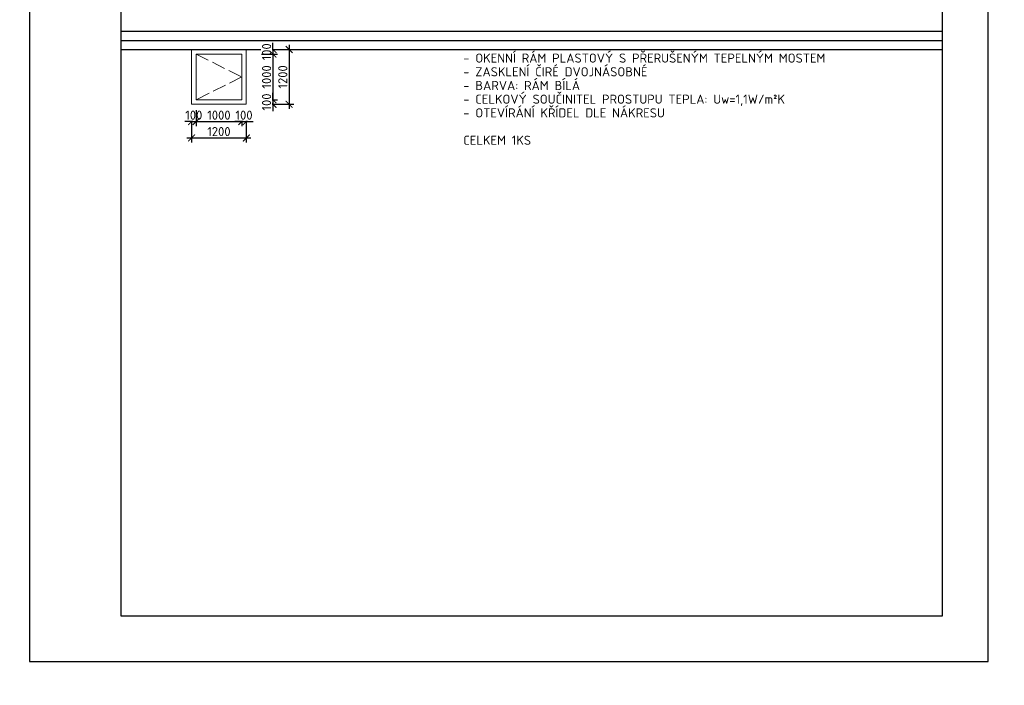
# Model space of a CAD drawing. Header units: millimetres. Extents: x -15250 to 1651995, y -140807 to 78716.
# Tile 39 of 45: x 214736 to 236304, y -40603 to -26018. Entities that reach past the tile are written whole.
import ezdxf

# ---------------------------------------------------------------- set-up
doc = ezdxf.new("R2010")
doc.units = ezdxf.units.MM
doc.header["$LTSCALE"] = 100
doc.header["$PDMODE"] = 3
doc.header["$PDSIZE"] = 150
doc.linetypes.add('0101aČÁRKOVANÁ', pattern=[4, 3, -1])
doc.layers.get('Defpoints').update_dxf_attribs({"lineweight": 9})
doc.layers.add('000-netisk', color=8, linetype='Continuous', plot=False)
for name, color, linetype, lineweight in [('010-kota', 3, 'Continuous', 9), ('010-okno', 10, 'Continuous', 15), ('010-otevirani', 11, '0101aČÁRKOVANÁ', 9), ('010-popis', 16, 'Continuous', 9), ('030-PBR popis', 12, 'Continuous', 9)]:
    doc.layers.add(name, color=color, linetype=linetype, lineweight=lineweight)
doc.styles.add('ISOCPEUR', font='isocpeur.ttf')
doc.styles.get("Standard").update_dxf_attribs({"font": 'isocpeur.ttf'})
doc.dimstyles.new('TSUNAMI_100', dxfattribs={"dimscale": 100, "dimtxt": 2, "dimasz": 1.5, "dimexe": 1, "dimexo": 2, "dimgap": 0.4, "dimtad": 1, "dimdec": 0, "dimrnd": 5, "dimzin": 0, "dimtxsty": 'ISOCPEUR', "dimblk1": 'ARCHTICK', "dimblk2": 'ARCHTICK', "dimsah": 1, "dimcen": 0.09, "dimdle": 1, "dimclrd": 256, "dimclre": 256, "dimclrt": 256, "dimadec": 0, "dimazin": 0, "dimtfac": 1, "dimtdec": 0, "dimtix": 1, "dimtmove": 1, "dimatfit": 3, "dimfxlon": 1, "dimtfill": 1, "dimtolj": 1, "dimtzin": 0, "dimarcsym": 0})

# ---------------------------------------------------------------- blocks, each defined once
blk = doc.blocks.new('_ARCHTICK')
at = {"color": 0, "linetype": 'ByBlock', "const_width": 0.15}
blk.add_lwpolyline([(-0.5, -0.5), (0.5, 0.5)], dxfattribs=at)
blk = doc.blocks.new('*D128')
at = {"layer": '010-kota', "lineweight": -2, "transparency": 16777216}
for p, q in [((218600, -28000), (218600, -28350)), ((218500, -28250), (218350, -28250)), ((218500, -28072), (218500, -28350)), ((218500, -28250), (218600, -28250)), ((218600, -28250), (218750, -28250))]:
    blk.add_line(p, q, dxfattribs=at)
at = {"layer": 'Defpoints', "color": 0, "transparency": 16777216}
for p in [(218600, -27772), (218500, -27872)]:
    blk.add_point(p, dxfattribs=at)
at = {"layer": '010-kota', "lineweight": -2, "transparency": 16777216, "xscale": 150, "yscale": 150, "zscale": 150}
blk.add_blockref('_ARCHTICK', (218500, -28250), dxfattribs=at)
at = {"layer": '010-kota', "lineweight": -2, "transparency": 16777216, "xscale": 150, "yscale": 150, "zscale": 150, "rotation": 180}
blk.add_blockref('_ARCHTICK', (218600, -28250), dxfattribs=at)
at = {"layer": '010-kota', "transparency": 16777216, "insert": (218550, -28110), "char_height": 200, "attachment_point": 5, "style": 'ISOCPEUR', "bg_fill": 3, "box_fill_scale": 1.1, "bg_fill_color": 256, "bg_fill_true_color": 13158600, "bg_fill_transparency": 0}
blk.add_mtext('\\A1;100', dxfattribs=at)
at = {"layer": 'Defpoints', "color": 0, "transparency": 16777216}
blk.add_point((218600, -28250), dxfattribs=at)
blk = doc.blocks.new('*D129')
at = {"layer": '010-kota', "lineweight": -2, "transparency": 16777216}
for p, q in [((218600, -28000), (218600, -28350)), ((219600, -28000), (219600, -28350)), ((218500, -28250), (219700, -28250))]:
    blk.add_line(p, q, dxfattribs=at)
at = {"layer": 'Defpoints', "color": 0, "transparency": 16777216}
for p in [(218600, -27772), (219600, -27772), (219600, -28250)]:
    blk.add_point(p, dxfattribs=at)
at = {"layer": '010-kota', "lineweight": -2, "transparency": 16777216, "xscale": 150, "yscale": 150, "zscale": 150, "rotation": 180}
blk.add_blockref('_ARCHTICK', (218600, -28250), dxfattribs=at)
at = {"layer": '010-kota', "lineweight": -2, "transparency": 16777216, "xscale": 150, "yscale": 150, "zscale": 150}
blk.add_blockref('_ARCHTICK', (219600, -28250), dxfattribs=at)
at = {"layer": '010-kota', "transparency": 16777216, "insert": (219100, -28110), "char_height": 200, "attachment_point": 5, "style": 'ISOCPEUR', "bg_fill": 3, "box_fill_scale": 1.1, "bg_fill_color": 256, "bg_fill_true_color": 13158600, "bg_fill_transparency": 0}
blk.add_mtext('\\A1;1000', dxfattribs=at)
blk = doc.blocks.new('*D130')
at = {"layer": '010-kota', "lineweight": -2, "transparency": 16777216}
for p, q in [((219600, -28000), (219600, -28350)), ((219600, -28250), (219450, -28250)), ((219600, -28250), (219700, -28250)), ((219700, -28072), (219700, -28350)), ((219700, -28250), (219850, -28250))]:
    blk.add_line(p, q, dxfattribs=at)
at = {"layer": 'Defpoints', "color": 0, "transparency": 16777216}
for p in [(219600, -27772), (219700, -27872)]:
    blk.add_point(p, dxfattribs=at)
at = {"layer": '010-kota', "lineweight": -2, "transparency": 16777216, "xscale": 150, "yscale": 150, "zscale": 150}
blk.add_blockref('_ARCHTICK', (219600, -28250), dxfattribs=at)
at = {"layer": '010-kota', "lineweight": -2, "transparency": 16777216, "xscale": 150, "yscale": 150, "zscale": 150, "rotation": 180}
blk.add_blockref('_ARCHTICK', (219700, -28250), dxfattribs=at)
at = {"layer": '010-kota', "transparency": 16777216, "insert": (219650, -28110), "char_height": 200, "attachment_point": 5, "style": 'ISOCPEUR', "bg_fill": 3, "box_fill_scale": 1.1, "bg_fill_color": 256, "bg_fill_true_color": 13158600, "bg_fill_transparency": 0}
blk.add_mtext('\\A1;100', dxfattribs=at)
at = {"layer": 'Defpoints', "color": 0, "transparency": 16777216}
blk.add_point((219700, -28250), dxfattribs=at)
blk = doc.blocks.new('*D131')
at = {"layer": '010-kota', "lineweight": -2, "transparency": 16777216}
for p, q in [((220284, -26672), (220284, -26522)), ((220034, -26672), (220384, -26672)), ((220284, -26672), (220284, -26772)), ((220034, -26772), (220384, -26772)), ((220284, -26772), (220284, -26922))]:
    blk.add_line(p, q, dxfattribs=at)
at = {"layer": 'Defpoints', "color": 0, "transparency": 16777216}
for p in [(219700, -26672), (219600, -26772)]:
    blk.add_point(p, dxfattribs=at)
at = {"layer": '010-kota', "lineweight": -2, "transparency": 16777216, "xscale": 150, "yscale": 150, "zscale": 150}
for p, rotation in [((220284, -26672), 270), ((220284, -26772), 90)]:
    blk.add_blockref('_ARCHTICK', p, dxfattribs=dict(at, rotation=rotation))
at = {"layer": '010-kota', "transparency": 16777216, "insert": (220144, -26722), "char_height": 200, "attachment_point": 5, "rotation": 90, "style": 'ISOCPEUR', "bg_fill": 3, "box_fill_scale": 1.1, "bg_fill_color": 256, "bg_fill_true_color": 13158600, "bg_fill_transparency": 0}
blk.add_mtext('\\A1;100', dxfattribs=at)
at = {"layer": 'Defpoints', "color": 0, "transparency": 16777216}
blk.add_point((220284, -26772), dxfattribs=at)
blk = doc.blocks.new('*D132')
at = {"layer": '010-kota', "lineweight": -2, "transparency": 16777216}
for p, q in [((220284, -26672), (220284, -27872)), ((220034, -26772), (220384, -26772)), ((220034, -27772), (220384, -27772))]:
    blk.add_line(p, q, dxfattribs=at)
at = {"layer": 'Defpoints', "color": 0, "transparency": 16777216}
for p in [(219600, -26772), (219600, -27772), (220284, -27772)]:
    blk.add_point(p, dxfattribs=at)
at = {"layer": '010-kota', "lineweight": -2, "transparency": 16777216, "xscale": 150, "yscale": 150, "zscale": 150}
for p, rotation in [((220284, -26772), 90), ((220284, -27772), 270)]:
    blk.add_blockref('_ARCHTICK', p, dxfattribs=dict(at, rotation=rotation))
at = {"layer": '010-kota', "transparency": 16777216, "insert": (220144, -27272), "char_height": 200, "attachment_point": 5, "rotation": 90, "style": 'ISOCPEUR', "bg_fill": 3, "box_fill_scale": 1.1, "bg_fill_color": 256, "bg_fill_true_color": 13158600, "bg_fill_transparency": 0}
blk.add_mtext('\\A1;1000', dxfattribs=at)
blk = doc.blocks.new('*D133')
at = {"layer": '010-kota', "lineweight": -2, "transparency": 16777216}
for p, q in [((220034, -27772), (220384, -27772)), ((220284, -27772), (220284, -27622)), ((220284, -27772), (220284, -27872)), ((220034, -27872), (220384, -27872)), ((220284, -27872), (220284, -28022))]:
    blk.add_line(p, q, dxfattribs=at)
at = {"layer": 'Defpoints', "color": 0, "transparency": 16777216}
for p in [(219600, -27772), (219700, -27872)]:
    blk.add_point(p, dxfattribs=at)
at = {"layer": '010-kota', "lineweight": -2, "transparency": 16777216, "xscale": 150, "yscale": 150, "zscale": 150}
for p, rotation in [((220284, -27772), 270), ((220284, -27872), 90)]:
    blk.add_blockref('_ARCHTICK', p, dxfattribs=dict(at, rotation=rotation))
at = {"layer": '010-kota', "transparency": 16777216, "insert": (220144, -27822), "char_height": 200, "attachment_point": 5, "rotation": 90, "style": 'ISOCPEUR', "bg_fill": 3, "box_fill_scale": 1.1, "bg_fill_color": 256, "bg_fill_true_color": 13158600, "bg_fill_transparency": 0}
blk.add_mtext('\\A1;100', dxfattribs=at)
at = {"layer": 'Defpoints', "color": 0, "transparency": 16777216}
blk.add_point((220284, -27872), dxfattribs=at)
blk = doc.blocks.new('*D134')
at = {"layer": '010-kota', "lineweight": -2, "transparency": 16777216}
for p, q in [((220389, -26672), (220739, -26672)), ((220639, -26572), (220639, -27972)), ((220389, -27872), (220739, -27872))]:
    blk.add_line(p, q, dxfattribs=at)
at = {"layer": 'Defpoints', "color": 0, "transparency": 16777216}
for p in [(219700, -26672), (219700, -27872), (220639, -27872)]:
    blk.add_point(p, dxfattribs=at)
at = {"layer": '010-kota', "lineweight": -2, "transparency": 16777216, "xscale": 150, "yscale": 150, "zscale": 150}
for p, rotation in [((220639, -26672), 90), ((220639, -27872), 270)]:
    blk.add_blockref('_ARCHTICK', p, dxfattribs=dict(at, rotation=rotation))
at = {"layer": '010-kota', "transparency": 16777216, "insert": (220499, -27272), "char_height": 200, "attachment_point": 5, "rotation": 90, "style": 'ISOCPEUR', "bg_fill": 3, "box_fill_scale": 1.1, "bg_fill_color": 256, "bg_fill_true_color": 13158600, "bg_fill_transparency": 0}
blk.add_mtext('\\A1;1200', dxfattribs=at)
blk = doc.blocks.new('*D135')
at = {"layer": '010-kota', "lineweight": -2, "transparency": 16777216}
for p, q in [((218500, -28360), (218500, -28710)), ((219700, -28360), (219700, -28710)), ((218400, -28610), (219800, -28610))]:
    blk.add_line(p, q, dxfattribs=at)
at = {"layer": 'Defpoints', "color": 0, "transparency": 16777216}
for p in [(218500, -27872), (219700, -27872), (219700, -28610)]:
    blk.add_point(p, dxfattribs=at)
at = {"layer": '010-kota', "lineweight": -2, "transparency": 16777216, "xscale": 150, "yscale": 150, "zscale": 150, "rotation": 180}
blk.add_blockref('_ARCHTICK', (218500, -28610), dxfattribs=at)
at = {"layer": '010-kota', "lineweight": -2, "transparency": 16777216, "xscale": 150, "yscale": 150, "zscale": 150}
blk.add_blockref('_ARCHTICK', (219700, -28610), dxfattribs=at)
at = {"layer": '010-kota', "transparency": 16777216, "insert": (219100, -28470), "char_height": 200, "attachment_point": 5, "style": 'ISOCPEUR', "bg_fill": 3, "box_fill_scale": 1.1, "bg_fill_color": 256, "bg_fill_true_color": 13158600, "bg_fill_transparency": 0}
blk.add_mtext('\\A1;1200', dxfattribs=at)

msp = doc.modelspace()

# ---------------------------------------------------------------- linework, layer by layer
msp.add_line((216952.4, -26472.3), (234952.4, -26472.3))
at = {"layer": '000-netisk'}
for p, q in [((216952.4, -26272.3), (234952.4, -26272.3)), ((216952.4, -26672.3), (234952.4, -26672.3))]:
    msp.add_line(p, q, dxfattribs=at)
for points in [[(235952.4, -40083.6), (235952.4, -10383.6), (214952.4, -10383.6), (214952.4, -40083.6)], [(234952.4, -39083.6), (234952.4, -11383.6), (216952.4, -11383.6), (216952.4, -39083.6)]]:
    msp.add_lwpolyline(points, close=True, dxfattribs=at)
at = {"layer": '010-okno'}
for points in [[(218499.5, -26672.3), (219699.5, -26672.3), (219699.5, -27872.3), (218499.5, -27872.3)], [(218599.5, -26772.3), (219599.5, -26772.3), (219599.5, -27772.3), (218599.5, -27772.3)]]:
    msp.add_lwpolyline(points, close=True, dxfattribs=at)
at = {"layer": '010-otevirani'}
msp.add_lwpolyline([(218599.5, -26772.3), (219599.5, -27272.3), (218599.5, -27772.3)], dxfattribs=at)

# ---------------------------------------------------------------- texts
at = {"layer": '010-popis', "insert": (224452.4, -26759.5), "char_height": 200, "width": 10499.973, "attachment_point": 1, "line_spacing_factor": 0.9}
msp.add_mtext('\\pi-300,l300;- OKENNÍ RÁM PLASTOVÝ S PŘERUŠENÝM TEPELNÝM MOSTEM\\P- ZASKLENÍ ČIRÉ DVOJNÁSOBNÉ\\P- BARVA: RÁM BÍLÁ\\P- CELKOVÝ SOUČINITEL PROSTUPU TEPLA: Uw=1,1W/m²K\\P- OTEVÍRÁNÍ KŘÍDEL DLE NÁKRESU\\P\\PCELKEM 1KS', dxfattribs=at)
at = {"layer": '030-PBR popis', "color": 7, "linetype": 'ByBlock', "insert": (48045.2, -33900), "char_height": 400, "attachment_point": 1, "line_spacing_factor": 1.8, "style": 'ISOCPEUR'}
msp.add_mtext_dynamic_manual_height_columns('{\\H2x;LEGENDA PO - PBŘ:}\\P\\pl4000;HRANICE POŽÁRNÍHO ÚSEKU\\PEPS SE SAMOČINNÝMI A TLAČÍTKOVÝMI HLÁSIČI VIZ. PROJEKT EPS\\PNOUZOVÉ OSVĚTLENÍ\\PPŘENOSNÉ HASICÍ PŘÍSTROJE (SPECIFIKACE DLE POŽÁRNÍ ZPRÁVY)\\PVNITŘNÍ POŽÁRNÍ HYDRANTOVÁ SKŘÍŇ (BÍLÁ; PHP, D 30 m, EPS)\\PVÝCHOD NA VOLNÉ PROSTRANSTVÍ\\PSMĚR ÚNIKU (DOPLNĚNÝ O POČET UNIKAJÍCÍCH OSOB) \\PAKUSTICKÉ POPLACHOVÉ ZAŘÍZENÍ\\POZNAČENÍ POŽÁRNÍHO ÚSEKU\\PNEJNIŽŠÍ POŽADOVANÁ POŽÁRNÍ ODOLNOST VODOROVNÉ KONSTRUKCE\\PNEJNIŽŠÍ POŽADOVANÁ POŽÁRNÍ ODOLNOST SVISLÉ KONSTRUKCE\\PNEJNIŽŠÍ POŽADOVANÁ POŽÁRNÍ ODOLNOST POŽÁRNÍHO UZÁVĚRU', width=26908.954, gutter_width=2000, heights=[0], dxfattribs=at)

# ---------------------------------------------------------------- next in the draw order: dimensions: what is measured, and where the dimension line sits
at = {"layer": '010-kota'}
dim = msp.add_linear_dim(base=(220283.8, -26772.3), p1=(219699.5, -26672.3), p2=(219599.5, -26772.3), angle=90, dimstyle='TSUNAMI_100', dxfattribs=at)
dim.commit()
dim.dimension.update_dxf_attribs({"geometry": '*D131', "text_midpoint": (220143.8, -26722.3)})
dim = msp.add_linear_dim(base=(218599.5, -28249.6), p1=(218499.5, -27872.3), p2=(218599.5, -27772.3), dimstyle='TSUNAMI_100', dxfattribs=at)
dim.commit()
dim.dimension.update_dxf_attribs({"geometry": '*D128', "text_midpoint": (218549.5, -28109.6)})

# ---------------------------------------------------------------- next in the draw order: dimensions: what is measured, and where the dimension line sits
dim = msp.add_linear_dim(base=(219599.5, -28249.6), p1=(218599.5, -27772.3), p2=(219599.5, -27772.3), dimstyle='TSUNAMI_100', dxfattribs=at)
dim.commit()
dim.dimension.update_dxf_attribs({"geometry": '*D129', "text_midpoint": (219099.5, -28109.6)})

# ---------------------------------------------------------------- next in the draw order: dimensions: what is measured, and where the dimension line sits
dim = msp.add_linear_dim(base=(219699.5, -28249.6), p1=(219599.5, -27772.3), p2=(219699.5, -27872.3), dimstyle='TSUNAMI_100', dxfattribs=at)
dim.commit()
dim.dimension.update_dxf_attribs({"geometry": '*D130', "text_midpoint": (219649.5, -28109.6)})

# ---------------------------------------------------------------- next in the draw order: dimensions: what is measured, and where the dimension line sits
dim = msp.add_linear_dim(base=(220283.8, -27772.3), p1=(219599.5, -26772.3), p2=(219599.5, -27772.3), angle=90, dimstyle='TSUNAMI_100', dxfattribs=at)
dim.commit()
dim.dimension.update_dxf_attribs({"geometry": '*D132', "text_midpoint": (220143.8, -27272.3)})

# ---------------------------------------------------------------- next in the draw order: dimensions: what is measured, and where the dimension line sits
dim = msp.add_linear_dim(base=(220283.8, -27872.3), p1=(219599.5, -27772.3), p2=(219699.5, -27872.3), angle=90, dimstyle='TSUNAMI_100', dxfattribs=at)
dim.commit()
dim.dimension.update_dxf_attribs({"geometry": '*D133', "text_midpoint": (220143.8, -27822.3)})

# ---------------------------------------------------------------- next in the draw order: dimensions: what is measured, and where the dimension line sits
dim = msp.add_linear_dim(base=(220638.9, -27872.3), p1=(219699.5, -26672.3), p2=(219699.5, -27872.3), angle=90, dimstyle='TSUNAMI_100', dxfattribs=at)
dim.commit()
dim.dimension.update_dxf_attribs({"geometry": '*D134', "text_midpoint": (220498.9, -27272.3)})

# ---------------------------------------------------------------- next in the draw order: dimensions: what is measured, and where the dimension line sits
dim = msp.add_linear_dim(base=(219699.5, -28609.6), p1=(218499.5, -27872.3), p2=(219699.5, -27872.3), dimstyle='TSUNAMI_100', dxfattribs=at)
dim.commit()
dim.dimension.update_dxf_attribs({"geometry": '*D135', "text_midpoint": (219099.5, -28469.6)})

doc.saveas('drawing.dxf')
